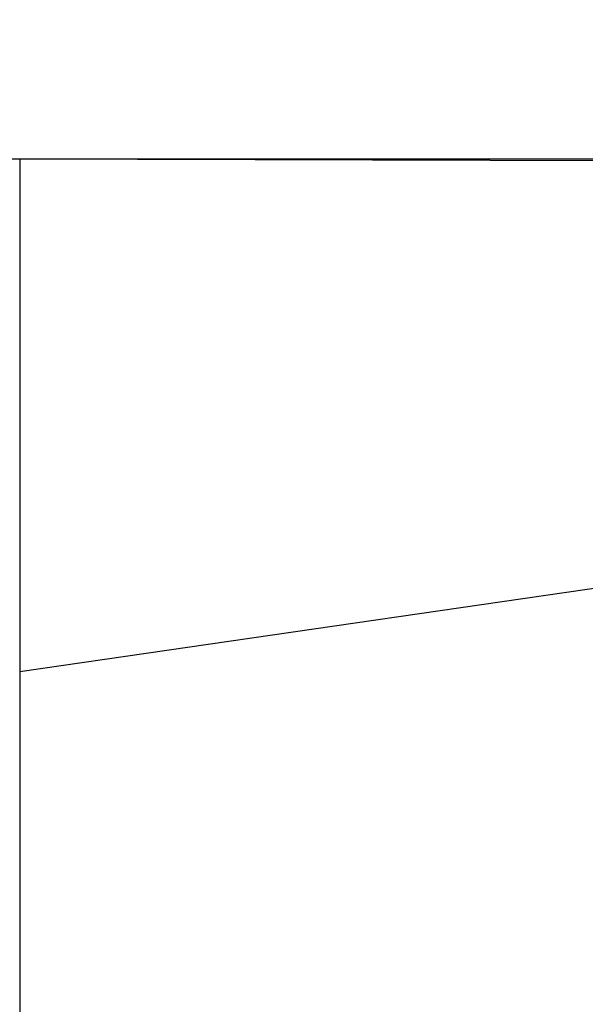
# Model space of a CAD drawing. Header units: millimetres. Extents: x 0 to 1300, y 0 to 891.
# Tile 25 of 132: x 563.5 to 570, y 313.51 to 324.82. Entities that reach past the tile are written whole.
import ezdxf

# ---------------------------------------------------------------- set-up
doc = ezdxf.new("R2010")
doc.units = ezdxf.units.MM
doc.header["$LTSCALE"] = 0.545669
doc.layers.add('NoLayerName_001', color=7, linetype='Continuous')
doc.layers.add('NoLayerName_004', color=7, linetype='Continuous')

# ---------------------------------------------------------------- blocks, each defined once
blk = doc.blocks.new('DIM_0002')
at = {"color": 3, "linetype": 'Continuous', "lineweight": 13}
blk.add_arc((56.562, 59.562), 56.562, 0, 270, dxfattribs=at)

msp = doc.modelspace()

# ---------------------------------------------------------------- linework, layer by layer
at = {"layer": 'NoLayerName_004', "color": 30, "linetype": 'Continuous', "lineweight": 25}
for p, q in [((554.5688, 323.2238), (573.3642, 323.2238)), ((563.5047, 323.2238), (573.3642, 323.1991)), ((563.5047, 323.2238), (563.5047, 306.8772)), ((570.4212, 318.3322), (563.5047, 317.3304))]:
    msp.add_line(p, q, dxfattribs=at)

# ---------------------------------------------------------------- block references
at = {"layer": 'NoLayerName_001', "color": 3, "linetype": 'Continuous', "lineweight": 13}
msp.add_blockref('DIM_0002', (546.9427, 243.6618), dxfattribs=at)

doc.saveas('drawing.dxf')
